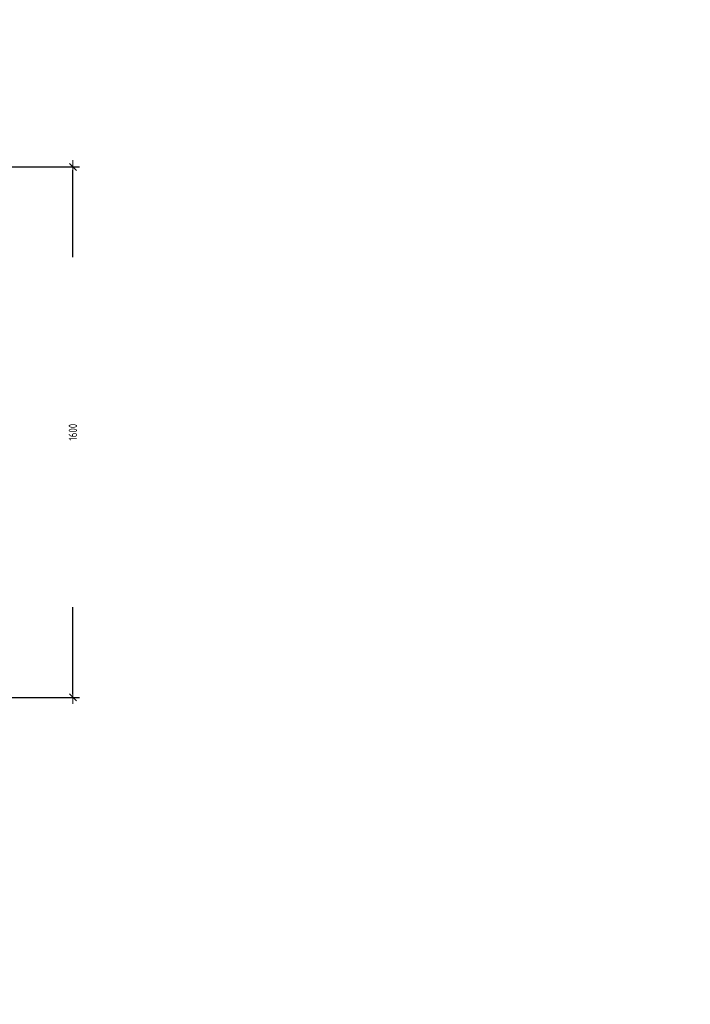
# Model space of a CAD drawing. Header units: millimetres. Extents: x 0 to 420, y 0 to 297.
# Tile 8 of 8: x 218 to 420, y 0 to 297. Entities that reach past the tile are written whole.
import ezdxf

# ---------------------------------------------------------------- set-up
doc = ezdxf.new("R2010")
doc.units = ezdxf.units.MM
doc.linetypes.add('K5LT_THIN', pattern=[0])
doc.layers.add('Системный слой', color=7, linetype='Continuous')
doc.styles.add('KDIMTEXTSTYLE', font='GOST_AU.SHX', dxfattribs={"width": 0.96, "oblique": 15, "height": 5})
doc.dimstyles.new('KDIMSTYLE (0.10)', dxfattribs={"dimtxt": 5, "dimasz": 1, "dimexe": 2, "dimexo": 0, "dimgap": 1, "dimtad": 1, "dimlfac": 10, "dimtxsty": 'KDIMTEXTSTYLE', "dimsah": 1, "dimcen": 0, "dimdle": 1, "dimadec": 0, "dimazin": 0, "dimtfac": 0.667, "dimtmove": 0, "dimatfit": 3, "dimfxl": 1, "dimtvp": 1, "dimtolj": 1, "dimtzin": 0, "dimarcsym": 0})

# ---------------------------------------------------------------- blocks, each defined once
blk = doc.blocks.new('KDIMARROW_03')
at = {"layer": 'Системный слой', "color": 0, "linetype": 'K5LT_THIN', "lineweight": 18}
for p, q in [((-1.06, -1.06), (1.06, 1.06)), ((0, 0), (-1, 0)), ((0, 0), (2, 0))]:
    blk.add_line(p, q, dxfattribs=at)

msp = doc.modelspace()

# ---------------------------------------------------------------- dimensions: what is measured, and where the dimension line sits
at = {"layer": 'Системный слой', "color": 7}
msp.add_linear_dim(base=(233.7678, 252.5958), p1=(211.5356, 92.5958), p2=(211.5356, 252.5958), angle=90, location=(233.7678, 172.5958), dimstyle='KDIMSTYLE (0.10)', override={"dimexo": 0, "dimpost": '\\H2.5;\\W0.965;\\Q0;<>', "dimblk1": 'KDIMARROW_03', "dimblk2": 'KDIMARROW_03', "dimse1": 0, "dimse2": 0, "dimclrt": 7, "dimtolj": 1}, dxfattribs=at).render()

doc.saveas('drawing.dxf')
